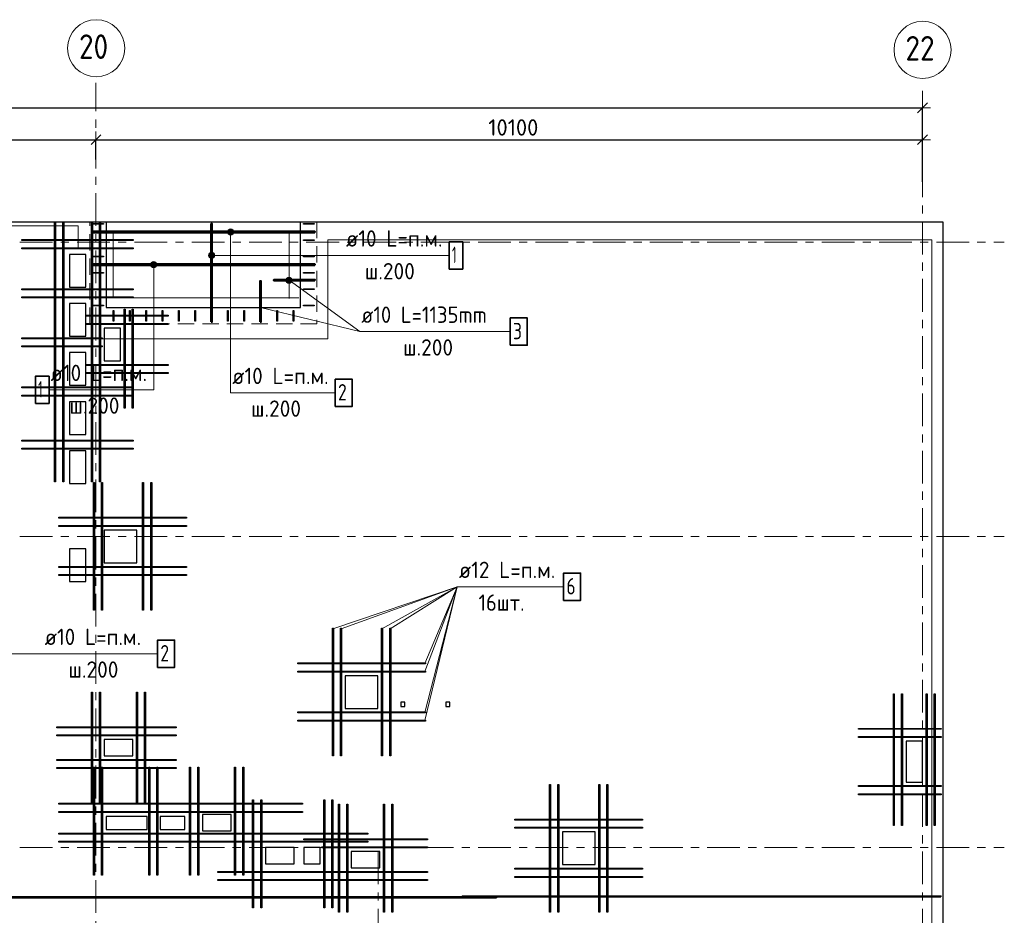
# Model space of a CAD drawing. Header units: metres. Extents: x -38 to 88, y -15 to 19.
# Tile 16 of 41: x 51 to 63, y 8 to 19. Entities that reach past the tile are written whole.
import ezdxf

# ---------------------------------------------------------------- set-up
doc = ezdxf.new("R2010")
doc.units = ezdxf.units.M
doc.header["$PDMODE"] = 65
for name, pattern in [('______11', [0.5, 0.4, -0.05, 0, -0.05]), ('______2', [0.27, 0.2, -0.07]), ('______5', [1.1, 0.8, -0.1, 0.1, -0.1])]:
    doc.linetypes.add(name, pattern=pattern)
for name, color, linetype, lineweight in [('XR$2$Осевая линия (1)', 7, '______5', 13), ('XR$2$Размерная линия (1)', 7, 'Continuous', 13), ('XR$3$Арм. стержнями верхней зоны', 180, 'Continuous', 35), ('XR$3$Арм. стержнями нижней зоны', 180, 'Continuous', 35), ('XR$3$Арм.стержн. Арматура края', 96, 'Continuous', 35), ('XR$3$Арм.стержн. Доп. арматура', 180, 'Continuous', 35), ('XR$3$Арм.стержн. Хомут', 240, 'Continuous', 35), ('XR$3$ВК__отв в полу 1-2 эт', 220, 'Continuous', 25), ('XR$3$Перекрытие (1)', 7, 'Continuous', 35), ('XR$3$Перекрытие (2)', 7, 'Continuous', 35)]:
    doc.layers.add(name, color=color, linetype=linetype, lineweight=lineweight)
doc.styles.add('ISOCPEUR', font='txt')
doc.dimstyles.new('DIMSTYLE_3', dxfattribs={"dimtxt": 0.2, "dimasz": 0.2, "dimexe": 0, "dimexo": 0, "dimgap": 0.1, "dimtad": 2, "dimdec": 0, "dimlfac": 1000, "dimrnd": 5, "dimzin": 12, "dimdsep": 46, "dimtxsty": 'ISOCPEUR', "dimblk1": 'ALL_ML_STRICH', "dimblk2": 'ALL_ML_STRICH', "dimsah": 1, "dimcen": 0, "dimclrd": 7, "dimclre": 256, "dimclrt": 7, "dimadec": 0, "dimazin": 0, "dimtfac": 1, "dimtdec": 0, "dimtix": 1, "dimtmove": 2, "dimatfit": 3, "dimfxl": 0, "dimtzin": 0, "dimlwd": 0, "dimlwe": -3, "dimarcsym": 0})

# ---------------------------------------------------------------- blocks, each defined once
blk = doc.blocks.new('ALL_ML_STRICH')
at = {"color": 0, "linetype": 'ByBlock', "lineweight": -2}
for p, q in [((-1, 0), (0.5, 0)), ((-0.3, -0.3), (0.3, 0.3)), ((0, -0.5), (0, 0.5))]:
    blk.add_line(p, q, dxfattribs=at)
blk = doc.blocks.new('*D19')
at = {"layer": 'DEFPOINTS', "color": 7, "linetype": 'Continuous', "lineweight": 13, "transparency": 33554687}
for p in [(0.5, 18.043), (0.5, 17.947), (61.6, 17.12)]:
    blk.add_point(p, dxfattribs=at)
at = {"layer": 'XR$2$Размерная линия (1)', "color": 9, "linetype": 'Continuous', "lineweight": -2, "true_color": 0xc7c7c7, "transparency": 33554687}
for p, q in [((0.5, 17.967), (0.5, 18.043)), ((61.6, 17.14), (61.6, 18.043))]:
    blk.add_line(p, q, dxfattribs=at)
at = {"layer": 'XR$2$Размерная линия (1)', "color": 7, "linetype": 'Continuous', "lineweight": -2, "transparency": 33554687}
blk.add_line((0.5, 18.043), (61.6, 18.043), dxfattribs=at)
at = {"layer": 'XR$2$Размерная линия (1)', "color": 7, "linetype": 'Continuous', "lineweight": 13, "transparency": 33554687, "xscale": 0.2, "yscale": 0.2, "zscale": 0.2, "rotation": 180}
blk.add_blockref('ALL_ML_STRICH', (0.5, 18.043), dxfattribs=at)
at = {"layer": 'XR$2$Размерная линия (1)', "color": 7, "linetype": 'Continuous', "lineweight": 13, "transparency": 33554687, "xscale": 0.2, "yscale": 0.2, "zscale": 0.2}
blk.add_blockref('ALL_ML_STRICH', (61.6, 18.043), dxfattribs=at)
at = {"layer": 'XR$2$Размерная линия (1)', "color": 7, "linetype": 'Continuous', "lineweight": 13, "transparency": 33554687, "insert": (31.1, 18.193), "char_height": 0.2, "width": 1, "attachment_point": 5, "style": 'ISOCPEUR'}
blk.add_mtext('\\A1;{61100}', dxfattribs=at)
blk = doc.blocks.new('*D31')
at = {"layer": 'DEFPOINTS', "color": 7, "linetype": 'Continuous', "lineweight": 13, "transparency": 33554687}
for p in [(45.65, 17.653), (45.65, 17.62), (51.5, 17.39)]:
    blk.add_point(p, dxfattribs=at)
at = {"layer": 'XR$2$Размерная линия (1)', "color": 9, "linetype": 'Continuous', "lineweight": -2, "true_color": 0xc7c7c7, "transparency": 33554687}
for p, q in [((45.65, 17.64), (45.65, 17.653)), ((51.5, 17.41), (51.5, 17.653))]:
    blk.add_line(p, q, dxfattribs=at)
at = {"layer": 'XR$2$Размерная линия (1)', "color": 7, "linetype": 'Continuous', "lineweight": -2, "transparency": 33554687}
blk.add_line((45.65, 17.653), (51.5, 17.653), dxfattribs=at)
at = {"layer": 'XR$2$Размерная линия (1)', "color": 7, "linetype": 'Continuous', "lineweight": 13, "transparency": 33554687, "xscale": 0.2, "yscale": 0.2, "zscale": 0.2, "rotation": 180}
blk.add_blockref('ALL_ML_STRICH', (45.65, 17.653), dxfattribs=at)
at = {"layer": 'XR$2$Размерная линия (1)', "color": 7, "linetype": 'Continuous', "lineweight": 13, "transparency": 33554687, "xscale": 0.2, "yscale": 0.2, "zscale": 0.2}
blk.add_blockref('ALL_ML_STRICH', (51.5, 17.653), dxfattribs=at)
at = {"layer": 'XR$2$Размерная линия (1)', "color": 7, "linetype": 'Continuous', "lineweight": 13, "transparency": 33554687, "insert": (48.585, 17.803), "char_height": 0.2, "width": 0.8, "attachment_point": 5, "style": 'ISOCPEUR'}
blk.add_mtext('\\A1;{5850}', dxfattribs=at)
blk = doc.blocks.new('*D32')
at = {"layer": 'DEFPOINTS', "color": 7, "linetype": 'Continuous', "lineweight": 13, "transparency": 33554687}
for p in [(51.5, 17.653), (61.6, 17.491), (51.5, 17.39)]:
    blk.add_point(p, dxfattribs=at)
at = {"layer": 'XR$2$Размерная линия (1)', "color": 9, "linetype": 'Continuous', "lineweight": -2, "true_color": 0xc7c7c7, "transparency": 33554687}
for p, q in [((51.5, 17.41), (51.5, 17.653)), ((61.6, 17.511), (61.6, 17.653))]:
    blk.add_line(p, q, dxfattribs=at)
at = {"layer": 'XR$2$Размерная линия (1)', "color": 7, "linetype": 'Continuous', "lineweight": -2, "transparency": 33554687}
blk.add_line((51.5, 17.653), (61.6, 17.653), dxfattribs=at)
at = {"layer": 'XR$2$Размерная линия (1)', "color": 7, "linetype": 'Continuous', "lineweight": 13, "transparency": 33554687, "xscale": 0.2, "yscale": 0.2, "zscale": 0.2, "rotation": 180}
blk.add_blockref('ALL_ML_STRICH', (51.5, 17.653), dxfattribs=at)
at = {"layer": 'XR$2$Размерная линия (1)', "color": 7, "linetype": 'Continuous', "lineweight": 13, "transparency": 33554687, "xscale": 0.2, "yscale": 0.2, "zscale": 0.2}
blk.add_blockref('ALL_ML_STRICH', (61.6, 17.653), dxfattribs=at)
at = {"layer": 'XR$2$Размерная линия (1)', "color": 7, "linetype": 'Continuous', "lineweight": 13, "transparency": 33554687, "insert": (56.6, 17.803), "char_height": 0.2, "width": 1, "attachment_point": 5, "style": 'ISOCPEUR'}
blk.add_mtext('\\A1;{10100}', dxfattribs=at)

msp = doc.modelspace()

# ---------------------------------------------------------------- hatches: boundary and pattern name
at = {"layer": 'XR$3$Арм. стержнями верхней зоны', "linetype": 'Continuous', "lineweight": 13, "transparency": 33554687}
for points in [[(53.1069, 16.525), (53.1819, 16.525), (53.1767, 16.5438)], [(53.1069, 16.525), (53.1767, 16.5438), (53.1122, 16.5438)], [(53.1122, 16.5063), (53.1819, 16.525), (53.1069, 16.525)], [(53.1122, 16.5438), (53.1767, 16.5438), (53.1632, 16.5573)], [(53.1122, 16.5438), (53.1632, 16.5573), (53.1257, 16.5573)], [(53.1122, 16.5063), (53.1767, 16.5063), (53.1819, 16.525)], [(53.1257, 16.4928), (53.1767, 16.5063), (53.1122, 16.5063)], [(53.1257, 16.5573), (53.1632, 16.5573), (53.1444, 16.5625)], [(53.1257, 16.4928), (53.1632, 16.4928), (53.1767, 16.5063)], [(53.1632, 16.4928), (53.1257, 16.4928), (53.1444, 16.4875)]]:
    msp.add_hatch(color=7, dxfattribs=at).paths.add_polyline_path(points)
at = {"layer": 'XR$3$Арм. стержнями нижней зоны', "linetype": 'Continuous', "lineweight": 13, "transparency": 33554687}
for points in [[(52.8802, 16.22), (52.8802, 16.2575), (52.875, 16.2387)], [(52.8937, 16.2065), (52.8937, 16.271), (52.8802, 16.2575)], [(52.8937, 16.2065), (52.8802, 16.2575), (52.8802, 16.22)], [(52.9125, 16.2012), (52.9125, 16.2762), (52.8937, 16.271)], [(52.9125, 16.2012), (52.8937, 16.271), (52.8937, 16.2065)], [(52.9312, 16.2065), (52.9312, 16.271), (52.9125, 16.2762)], [(52.9312, 16.2065), (52.9125, 16.2762), (52.9125, 16.2012)], [(52.9447, 16.22), (52.9447, 16.2575), (52.9312, 16.271)], [(52.9447, 16.22), (52.9312, 16.271), (52.9312, 16.2065)], [(52.9447, 16.2575), (52.9447, 16.22), (52.95, 16.2387)], [(52.1684, 16.125), (52.2434, 16.125), (52.2382, 16.1438)], [(52.1684, 16.125), (52.2382, 16.1438), (52.1737, 16.1438)], [(52.1737, 16.1063), (52.2434, 16.125), (52.1684, 16.125)], [(52.1737, 16.1438), (52.2382, 16.1438), (52.2247, 16.1573)], [(52.1737, 16.1438), (52.2247, 16.1573), (52.1872, 16.1573)], [(52.1737, 16.1063), (52.2382, 16.1063), (52.2434, 16.125)], [(52.1872, 16.1573), (52.2247, 16.1573), (52.2059, 16.1625)], [(52.1872, 16.0928), (52.2382, 16.1063), (52.1737, 16.1063)], [(52.1872, 16.0928), (52.2247, 16.0928), (52.2382, 16.1063)], [(52.2247, 16.0928), (52.1872, 16.0928), (52.2059, 16.0875)]]:
    msp.add_hatch(color=7, dxfattribs=at).paths.add_polyline_path(points)
at = {"layer": 'XR$3$Арм.стержн. Арматура края', "linetype": 'Continuous', "lineweight": 13, "transparency": 33554687}
for points in [[(53.8254, 15.92), (53.8445, 15.9691), (53.8224, 15.9388)], [(53.8224, 15.9388), (53.8445, 15.9691), (53.8292, 15.9571)], [(53.8374, 15.9047), (53.8633, 15.9721), (53.8254, 15.92)], [(53.8254, 15.92), (53.8633, 15.9721), (53.8445, 15.9691)], [(53.8374, 15.9047), (53.8816, 15.9653), (53.8633, 15.9721)], [(53.8557, 15.8979), (53.8816, 15.9653), (53.8374, 15.9047)], [(53.8557, 15.8979), (53.8937, 15.95), (53.8816, 15.9653)], [(53.8746, 15.9009), (53.8937, 15.95), (53.8557, 15.8979)], [(53.8746, 15.9009), (53.8966, 15.9312), (53.8937, 15.95)], [(53.8966, 15.9312), (53.8746, 15.9009), (53.8898, 15.9129)]]:
    msp.add_hatch(color=7, dxfattribs=at).paths.add_polyline_path(points)

# ---------------------------------------------------------------- linework, layer by layer
at = {"layer": 'XR$2$Осевая линия (1)', "color": 253, "linetype": '______11', "lineweight": 13, "true_color": 0xa0a0a0, "transparency": 33554687}
for p, q in [((51.5, 6.8), (51.5, 18.35)), ((61.6, -2.65), (61.6, 18.35)), ((-2.63, 16.4), (62.6, 16.4)), ((-2.63, 12.8), (62.6, 12.8)), ((-2.63, 9), (62.6, 9)), ((54.95, -2.65), (54.95, 8.98))]:
    msp.add_line(p, q, dxfattribs=at)
at = {"layer": 'XR$2$Осевая линия (1)', "color": 7, "linetype": 'Continuous', "lineweight": 13, "transparency": 33554687}
for centre in [(51.5018, 18.7712), (61.6018, 18.7512)]:
    msp.add_circle(centre, 0.3493, dxfattribs=at)
at = {"layer": 'XR$3$Арм. стержнями верхней зоны', "color": 7, "linetype": 'Continuous', "lineweight": 13, "transparency": 33554687}
for p, q in [((53.1069, 16.525), (53.1069, 16.525)), ((53.1444, 16.5625), (53.1444, 16.5625)), ((53.1444, 14.5584), (53.1444, 16.525)), ((53.1444, 16.4875), (53.1444, 16.4875)), ((53.1819, 16.525), (53.1819, 16.525)), ((53.1444, 14.5584), (54.4244, 14.5584)), ((50.8533, 11.368), (50.3875, 11.368)), ((50.8533, 11.368), (52.2533, 11.368))]:
    msp.add_line(p, q, dxfattribs=at)
at = {"layer": 'XR$3$Арм. стержнями верхней зоны', "color": 4, "linetype": 'Continuous', "lineweight": 50, "transparency": 33554687}
msp.add_lwpolyline([(54.175, 16.52), (51.45, 16.52), (51.45, 16.53), (54.175, 16.53), (54.175, 16.52)], dxfattribs=at)
at = {"layer": 'XR$3$Арм. стержнями верхней зоны', "color": 7, "linetype": 'Continuous', "lineweight": 35, "transparency": 33554687}
for points in [[(54.4244, 14.3917), (54.6311, 14.3917), (54.6311, 14.7251), (54.4244, 14.7251), (54.4244, 14.3917)], [(52.2533, 11.2013), (52.46, 11.2013), (52.46, 11.5347), (52.2533, 11.5347), (52.2533, 11.2013)]]:
    msp.add_lwpolyline(points, dxfattribs=at)
at = {"layer": 'XR$3$Арм. стержнями верхней зоны', "color": 7, "linetype": 'Continuous', "lineweight": 13, "transparency": 33554687}
msp.add_circle((53.1444, 16.525), 0.0375, dxfattribs=at)
at = {"layer": 'XR$3$Арм. стержнями нижней зоны', "color": 7, "linetype": 'Continuous', "lineweight": 13, "transparency": 33554687}
for p, q in [((52.9125, 16.2762), (52.9125, 16.2762)), ((52.1684, 16.125), (52.1684, 16.125)), ((52.2059, 16.1625), (52.2059, 16.1625)), ((52.2059, 14.5953), (52.2059, 16.125)), ((52.2434, 16.125), (52.2434, 16.125)), ((52.875, 16.2387), (52.875, 16.2387)), ((54.5359, 16.2387), (52.9125, 16.2387)), ((52.9125, 16.2012), (52.9125, 16.2012)), ((52.95, 16.2387), (52.95, 16.2387)), ((54.5359, 16.2387), (55.8159, 16.2387)), ((52.2059, 16.0875), (52.2059, 16.0875)), ((50.9259, 14.5953), (52.2059, 14.5953))]:
    msp.add_line(p, q, dxfattribs=at)
at = {"layer": 'XR$3$Арм. стержнями нижней зоны', "color": 4, "linetype": 'Continuous', "lineweight": 50, "transparency": 33554687}
for points in [[(52.9075, 15.425), (52.9075, 16.625), (52.9175, 16.625), (52.9175, 15.425), (52.9075, 15.425)], [(54.175, 16.12), (51.45, 16.12), (51.45, 16.13), (54.175, 16.13), (54.175, 16.12)]]:
    msp.add_lwpolyline(points, dxfattribs=at)
at = {"layer": 'XR$3$Арм. стержнями нижней зоны', "color": 7, "linetype": 'Continuous', "lineweight": 35, "transparency": 33554687}
for points in [[(55.8159, 16.0721), (55.9826, 16.0721), (55.9826, 16.4054), (55.8159, 16.4054), (55.8159, 16.0721)], [(50.7593, 14.4286), (50.9259, 14.4286), (50.9259, 14.7619), (50.7593, 14.7619), (50.7593, 14.4286)]]:
    msp.add_lwpolyline(points, dxfattribs=at)
at = {"layer": 'XR$3$Арм. стержнями нижней зоны', "color": 4, "linetype": 'Continuous', "lineweight": 35, "transparency": 33554687}
for points in [[(56.395, 8.385), (44.695, 8.385), (44.695, 8.395), (56.395, 8.395), (56.395, 8.385)], [(61.825, 8.395), (55.975, 8.395), (55.975, 8.405), (61.825, 8.405), (61.825, 8.395)]]:
    msp.add_lwpolyline(points, dxfattribs=at)
at = {"layer": 'XR$3$Арм. стержнями нижней зоны', "color": 7, "linetype": 'Continuous', "lineweight": 13, "transparency": 33554687}
for centre in [(52.9125, 16.2387), (52.2059, 16.125)]:
    msp.add_circle(centre, 0.0375, dxfattribs=at)
at = {"layer": 'XR$3$Арм.стержн. Арматура края', "color": 7, "linetype": 'Continuous', "lineweight": 13, "transparency": 33554687}
for p, q in [((53.8292, 15.9571), (53.8292, 15.9571)), ((53.8374, 15.9047), (53.8374, 15.9047)), ((54.7228, 15.3066), (53.8595, 15.935)), ((53.8816, 15.9653), (53.8816, 15.9653)), ((53.8898, 15.9129), (53.8898, 15.9129)), ((54.7228, 15.3066), (56.5628, 15.3066))]:
    msp.add_line(p, q, dxfattribs=at)
at = {"layer": 'XR$3$Арм.стержн. Арматура края', "color": 4, "linetype": 'Continuous', "lineweight": 50, "transparency": 33554687}
for points in [[(53.505, 15.425), (53.505, 15.925), (53.515, 15.925), (53.515, 15.425), (53.505, 15.425)], [(54.175, 15.93), (53.675, 15.93), (53.675, 15.94), (54.175, 15.94), (54.175, 15.93)]]:
    msp.add_lwpolyline(points, dxfattribs=at)
at = {"layer": 'XR$3$Арм.стержн. Арматура края', "color": 7, "linetype": 'Continuous', "lineweight": 35, "transparency": 33554687}
msp.add_lwpolyline([(56.5628, 15.1399), (56.7695, 15.1399), (56.7695, 15.4733), (56.5628, 15.4733), (56.5628, 15.1399)], dxfattribs=at)
at = {"layer": 'XR$3$Арм.стержн. Арматура края', "color": 7, "linetype": 'Continuous', "lineweight": 13, "transparency": 33554687}
msp.add_circle((53.8595, 15.935), 0.0375, dxfattribs=at)
at = {"layer": 'XR$3$Арм.стержн. Доп. арматура', "color": 7, "linetype": 'Continuous', "lineweight": 13, "transparency": 33554687}
for q in [(54.395, 11.674), (54.395, 11.674), (54.495, 11.674), (54.495, 11.674), (54.995, 11.674), (54.995, 11.674), (55.095, 11.674), (55.095, 11.674), (55.519, 10.65), (55.519, 10.55), (55.519, 10.65), (55.519, 10.55), (55.519, 11.15), (55.519, 11.25), (55.519, 11.15), (55.519, 11.25), (57.2149, 12.1869)]:
    msp.add_line((55.9149, 12.1869), q, dxfattribs=at)
at = {"layer": 'XR$3$Арм.стержн. Доп. арматура', "color": 34, "linetype": 'Continuous', "lineweight": 25, "transparency": 33554687}
for points in [[(51.006, 16.64), (51.006, 13.47), (50.994, 13.47), (50.994, 16.64), (51.006, 16.64)], [(51.006, 16.64), (51.006, 13.47), (50.994, 13.47), (50.994, 16.64), (51.006, 16.64)], [(51.106, 16.64), (51.106, 13.47), (51.094, 13.47), (51.094, 16.64), (51.106, 16.64)], [(51.106, 16.64), (51.106, 13.47), (51.094, 13.47), (51.094, 16.64), (51.106, 16.64)], [(51.456, 16.64), (51.456, 13.47), (51.444, 13.47), (51.444, 16.64), (51.456, 16.64)], [(51.456, 16.64), (51.456, 13.47), (51.444, 13.47), (51.444, 16.64), (51.456, 16.64)], [(51.556, 16.64), (51.556, 13.47), (51.544, 13.47), (51.544, 16.64), (51.556, 16.64)], [(51.556, 16.64), (51.556, 13.47), (51.544, 13.47), (51.544, 16.64), (51.556, 16.64)], [(50.595, 16.431), (51.955, 16.431), (51.955, 16.419), (50.595, 16.419), (50.595, 16.431)], [(50.595, 16.431), (51.955, 16.431), (51.955, 16.419), (50.595, 16.419), (50.595, 16.431)], [(50.595, 16.331), (51.955, 16.331), (51.955, 16.319), (50.595, 16.319), (50.595, 16.331)], [(50.595, 16.331), (51.955, 16.331), (51.955, 16.319), (50.595, 16.319), (50.595, 16.331)], [(50.595, 15.831), (51.955, 15.831), (51.955, 15.819), (50.595, 15.819), (50.595, 15.831)], [(50.595, 15.831), (51.955, 15.831), (51.955, 15.819), (50.595, 15.819), (50.595, 15.831)], [(50.595, 15.731), (51.955, 15.731), (51.955, 15.719), (50.595, 15.719), (50.595, 15.731)], [(50.595, 15.731), (51.955, 15.731), (51.955, 15.719), (50.595, 15.719), (50.595, 15.731)], [(51.856, 15.58), (51.856, 14.37), (51.844, 14.37), (51.844, 15.58), (51.856, 15.58)], [(51.856, 15.58), (51.856, 14.37), (51.844, 14.37), (51.844, 15.58), (51.856, 15.58)], [(51.956, 15.58), (51.956, 14.37), (51.944, 14.37), (51.944, 15.58), (51.956, 15.58)], [(51.956, 15.58), (51.956, 14.37), (51.944, 14.37), (51.944, 15.58), (51.956, 15.58)], [(52.38, 15.494), (51.3788, 15.494), (51.3788, 15.506), (52.38, 15.506), (52.38, 15.494)], [(52.38, 15.494), (51.3788, 15.494), (51.3788, 15.506), (52.38, 15.506), (52.38, 15.494)], [(52.38, 15.394), (51.3788, 15.394), (51.3788, 15.406), (52.38, 15.406), (52.38, 15.394)], [(52.38, 15.394), (51.3788, 15.394), (51.3788, 15.406), (52.38, 15.406), (52.38, 15.394)], [(50.595, 15.231), (51.575, 15.231), (51.575, 15.219), (50.595, 15.219), (50.595, 15.231)], [(50.595, 15.231), (51.575, 15.231), (51.575, 15.219), (50.595, 15.219), (50.595, 15.231)], [(50.595, 15.131), (51.575, 15.131), (51.575, 15.119), (50.595, 15.119), (50.595, 15.131)], [(50.595, 15.131), (51.575, 15.131), (51.575, 15.119), (50.595, 15.119), (50.595, 15.131)], [(52.38, 14.894), (51.3788, 14.894), (51.3788, 14.906), (52.38, 14.906), (52.38, 14.894)], [(52.38, 14.894), (51.3788, 14.894), (51.3788, 14.906), (52.38, 14.906), (52.38, 14.894)], [(52.38, 14.794), (51.3788, 14.794), (51.3788, 14.806), (52.38, 14.806), (52.38, 14.794)], [(52.38, 14.794), (51.3788, 14.794), (51.3788, 14.806), (52.38, 14.806), (52.38, 14.794)], [(50.595, 14.631), (51.955, 14.631), (51.955, 14.619), (50.595, 14.619), (50.595, 14.631)], [(50.595, 14.631), (51.955, 14.631), (51.955, 14.619), (50.595, 14.619), (50.595, 14.631)], [(50.595, 14.531), (51.955, 14.531), (51.955, 14.519), (50.595, 14.519), (50.595, 14.531)], [(50.595, 14.531), (51.955, 14.531), (51.955, 14.519), (50.595, 14.519), (50.595, 14.531)], [(50.595, 13.981), (51.955, 13.981), (51.955, 13.969), (50.595, 13.969), (50.595, 13.981)], [(50.595, 13.981), (51.955, 13.981), (51.955, 13.969), (50.595, 13.969), (50.595, 13.981)], [(50.595, 13.881), (51.955, 13.881), (51.955, 13.869), (50.595, 13.869), (50.595, 13.881)], [(50.595, 13.881), (51.955, 13.881), (51.955, 13.869), (50.595, 13.869), (50.595, 13.881)], [(51.469, 11.9), (51.469, 13.46), (51.481, 13.46), (51.481, 11.9), (51.469, 11.9)], [(51.469, 11.9), (51.469, 13.46), (51.481, 13.46), (51.481, 11.9), (51.469, 11.9)], [(51.569, 11.9), (51.569, 13.46), (51.581, 13.46), (51.581, 11.9), (51.569, 11.9)], [(51.569, 11.9), (51.569, 13.46), (51.581, 13.46), (51.581, 11.9), (51.569, 11.9)], [(52.069, 11.9), (52.069, 13.46), (52.081, 13.46), (52.081, 11.9), (52.069, 11.9)], [(52.069, 11.9), (52.069, 13.46), (52.081, 13.46), (52.081, 11.9), (52.069, 11.9)], [(52.169, 11.9), (52.169, 13.46), (52.181, 13.46), (52.181, 11.9), (52.169, 11.9)], [(52.169, 11.9), (52.169, 13.46), (52.181, 13.46), (52.181, 11.9), (52.169, 11.9)], [(52.605, 13.024), (51.045, 13.024), (51.045, 13.036), (52.605, 13.036), (52.605, 13.024)], [(52.605, 13.024), (51.045, 13.024), (51.045, 13.036), (52.605, 13.036), (52.605, 13.024)], [(52.605, 12.924), (51.045, 12.924), (51.045, 12.936), (52.605, 12.936), (52.605, 12.924)], [(52.605, 12.924), (51.045, 12.924), (51.045, 12.936), (52.605, 12.936), (52.605, 12.924)], [(52.605, 12.424), (51.045, 12.424), (51.045, 12.436), (52.605, 12.436), (52.605, 12.424)], [(52.605, 12.424), (51.045, 12.424), (51.045, 12.436), (52.605, 12.436), (52.605, 12.424)], [(52.605, 12.324), (51.045, 12.324), (51.045, 12.336), (52.605, 12.336), (52.605, 12.324)], [(52.605, 12.324), (51.045, 12.324), (51.045, 12.336), (52.605, 12.336), (52.605, 12.324)], [(54.389, 10.12), (54.389, 11.68), (54.401, 11.68), (54.401, 10.12), (54.389, 10.12)], [(54.389, 10.12), (54.389, 11.68), (54.401, 11.68), (54.401, 10.12), (54.389, 10.12)], [(54.489, 10.12), (54.489, 11.68), (54.501, 11.68), (54.501, 10.12), (54.489, 10.12)], [(54.489, 10.12), (54.489, 11.68), (54.501, 11.68), (54.501, 10.12), (54.489, 10.12)], [(54.989, 10.12), (54.989, 11.68), (55.001, 11.68), (55.001, 10.12), (54.989, 10.12)], [(54.989, 10.12), (54.989, 11.68), (55.001, 11.68), (55.001, 10.12), (54.989, 10.12)], [(55.089, 10.12), (55.089, 11.68), (55.101, 11.68), (55.101, 10.12), (55.089, 10.12)], [(55.089, 10.12), (55.089, 11.68), (55.101, 11.68), (55.101, 10.12), (55.089, 10.12)], [(55.525, 11.244), (53.965, 11.244), (53.965, 11.256), (55.525, 11.256), (55.525, 11.244)], [(55.525, 11.244), (53.965, 11.244), (53.965, 11.256), (55.525, 11.256), (55.525, 11.244)], [(55.525, 11.144), (53.965, 11.144), (53.965, 11.156), (55.525, 11.156), (55.525, 11.144)], [(55.525, 11.144), (53.965, 11.144), (53.965, 11.156), (55.525, 11.156), (55.525, 11.144)], [(51.444, 9.54), (51.444, 10.9), (51.456, 10.9), (51.456, 9.54), (51.444, 9.54)], [(51.444, 9.54), (51.444, 10.9), (51.456, 10.9), (51.456, 9.54), (51.444, 9.54)], [(51.544, 9.54), (51.544, 10.9), (51.556, 10.9), (51.556, 9.54), (51.544, 9.54)], [(51.544, 9.54), (51.544, 10.9), (51.556, 10.9), (51.556, 9.54), (51.544, 9.54)], [(51.994, 9.54), (51.994, 10.9), (52.006, 10.9), (52.006, 9.54), (51.994, 9.54)], [(51.994, 9.54), (51.994, 10.9), (52.006, 10.9), (52.006, 9.54), (51.994, 9.54)], [(52.094, 9.54), (52.094, 10.9), (52.106, 10.9), (52.106, 9.54), (52.094, 9.54)], [(52.094, 9.54), (52.094, 10.9), (52.106, 10.9), (52.106, 9.54), (52.094, 9.54)], [(61.244, 9.27), (61.244, 10.88), (61.256, 10.88), (61.256, 9.27), (61.244, 9.27)], [(61.244, 9.27), (61.244, 10.88), (61.256, 10.88), (61.256, 9.27), (61.244, 9.27)], [(61.344, 9.27), (61.344, 10.88), (61.356, 10.88), (61.356, 9.27), (61.344, 9.27)], [(61.344, 9.27), (61.344, 10.88), (61.356, 10.88), (61.356, 9.27), (61.344, 9.27)], [(61.644, 9.27), (61.644, 10.88), (61.656, 10.88), (61.656, 9.27), (61.644, 9.27)], [(61.644, 9.27), (61.644, 10.88), (61.656, 10.88), (61.656, 9.27), (61.644, 9.27)], [(61.744, 9.27), (61.744, 10.88), (61.756, 10.88), (61.756, 9.27), (61.744, 9.27)], [(61.744, 9.27), (61.744, 10.88), (61.756, 10.88), (61.756, 9.27), (61.744, 9.27)], [(55.525, 10.644), (53.965, 10.644), (53.965, 10.656), (55.525, 10.656), (55.525, 10.644)], [(55.525, 10.644), (53.965, 10.644), (53.965, 10.656), (55.525, 10.656), (55.525, 10.644)], [(52.48, 10.464), (51.02, 10.464), (51.02, 10.476), (52.48, 10.476), (52.48, 10.464)], [(52.48, 10.464), (51.02, 10.464), (51.02, 10.476), (52.48, 10.476), (52.48, 10.464)], [(55.525, 10.544), (53.965, 10.544), (53.965, 10.556), (55.525, 10.556), (55.525, 10.544)], [(55.525, 10.544), (53.965, 10.544), (53.965, 10.556), (55.525, 10.556), (55.525, 10.544)], [(52.48, 10.364), (51.02, 10.364), (51.02, 10.376), (52.48, 10.376), (52.48, 10.364)], [(52.48, 10.364), (51.02, 10.364), (51.02, 10.376), (52.48, 10.376), (52.48, 10.364)], [(61.83, 10.444), (60.82, 10.444), (60.82, 10.456), (61.83, 10.456), (61.83, 10.444)], [(61.83, 10.444), (60.82, 10.444), (60.82, 10.456), (61.83, 10.456), (61.83, 10.444)], [(61.83, 10.344), (60.82, 10.344), (60.82, 10.356), (61.83, 10.356), (61.83, 10.344)], [(61.83, 10.344), (60.82, 10.344), (60.82, 10.356), (61.83, 10.356), (61.83, 10.344)], [(52.48, 10.064), (51.02, 10.064), (51.02, 10.076), (52.48, 10.076), (52.48, 10.064)], [(52.48, 10.064), (51.02, 10.064), (51.02, 10.076), (52.48, 10.076), (52.48, 10.064)], [(52.48, 9.964), (51.02, 9.964), (51.02, 9.976), (52.48, 9.976), (52.48, 9.964)], [(52.48, 9.964), (51.02, 9.964), (51.02, 9.976), (52.48, 9.976), (52.48, 9.964)], [(51.469, 8.66), (51.469, 9.98), (51.481, 9.98), (51.481, 8.66), (51.469, 8.66)], [(51.469, 8.66), (51.469, 9.98), (51.481, 9.98), (51.481, 8.66), (51.469, 8.66)], [(51.569, 8.66), (51.569, 9.98), (51.581, 9.98), (51.581, 8.66), (51.569, 8.66)], [(51.569, 8.66), (51.569, 9.98), (51.581, 9.98), (51.581, 8.66), (51.569, 8.66)], [(52.144, 8.6619), (52.144, 9.9819), (52.156, 9.9819), (52.156, 8.6619), (52.144, 8.6619)], [(52.144, 8.6619), (52.144, 9.9819), (52.156, 9.9819), (52.156, 8.6619), (52.144, 8.6619)], [(52.244, 8.6619), (52.244, 9.9819), (52.256, 9.9819), (52.256, 8.6619), (52.244, 8.6619)], [(52.244, 8.6619), (52.244, 9.9819), (52.256, 9.9819), (52.256, 8.6619), (52.244, 8.6619)], [(52.644, 8.6619), (52.644, 9.9819), (52.656, 9.9819), (52.656, 8.6619), (52.644, 8.6619)], [(52.644, 8.6619), (52.644, 9.9819), (52.656, 9.9819), (52.656, 8.6619), (52.644, 8.6619)], [(52.744, 8.6619), (52.744, 9.9819), (52.756, 9.9819), (52.756, 8.6619), (52.744, 8.6619)], [(52.744, 8.6619), (52.744, 9.9819), (52.756, 9.9819), (52.756, 8.6619), (52.744, 8.6619)], [(53.194, 8.6619), (53.194, 9.9819), (53.206, 9.9819), (53.206, 8.6619), (53.194, 8.6619)], [(53.194, 8.6619), (53.194, 9.9819), (53.206, 9.9819), (53.206, 8.6619), (53.194, 8.6619)], [(53.294, 8.6619), (53.294, 9.9819), (53.306, 9.9819), (53.306, 8.6619), (53.294, 8.6619)], [(53.294, 8.6619), (53.294, 9.9819), (53.306, 9.9819), (53.306, 8.6619), (53.294, 8.6619)], [(57.044, 8.21), (57.044, 9.77), (57.056, 9.77), (57.056, 8.21), (57.044, 8.21)], [(57.044, 8.21), (57.044, 9.77), (57.056, 9.77), (57.056, 8.21), (57.044, 8.21)], [(57.144, 8.21), (57.144, 9.77), (57.156, 9.77), (57.156, 8.21), (57.144, 8.21)], [(57.144, 8.21), (57.144, 9.77), (57.156, 9.77), (57.156, 8.21), (57.144, 8.21)], [(57.644, 8.21), (57.644, 9.77), (57.656, 9.77), (57.656, 8.21), (57.644, 8.21)], [(57.644, 8.21), (57.644, 9.77), (57.656, 9.77), (57.656, 8.21), (57.644, 8.21)], [(57.744, 8.21), (57.744, 9.77), (57.756, 9.77), (57.756, 8.21), (57.744, 8.21)], [(57.744, 8.21), (57.744, 9.77), (57.756, 9.77), (57.756, 8.21), (57.744, 8.21)], [(61.83, 9.744), (60.82, 9.744), (60.82, 9.756), (61.83, 9.756), (61.83, 9.744)], [(61.83, 9.744), (60.82, 9.744), (60.82, 9.756), (61.83, 9.756), (61.83, 9.744)], [(61.83, 9.644), (60.82, 9.644), (60.82, 9.656), (61.83, 9.656), (61.83, 9.644)], [(61.83, 9.644), (60.82, 9.644), (60.82, 9.656), (61.83, 9.656), (61.83, 9.644)], [(51.045, 9.541), (54.025, 9.541), (54.025, 9.529), (51.045, 9.529), (51.045, 9.541)], [(51.045, 9.541), (54.025, 9.541), (54.025, 9.529), (51.045, 9.529), (51.045, 9.541)], [(53.414, 8.26), (53.414, 9.58), (53.426, 9.58), (53.426, 8.26), (53.414, 8.26)], [(53.414, 8.26), (53.414, 9.58), (53.426, 9.58), (53.426, 8.26), (53.414, 8.26)], [(53.514, 8.26), (53.514, 9.58), (53.526, 9.58), (53.526, 8.26), (53.514, 8.26)], [(53.514, 8.26), (53.514, 9.58), (53.526, 9.58), (53.526, 8.26), (53.514, 8.26)], [(54.284, 8.26), (54.284, 9.58), (54.296, 9.58), (54.296, 8.26), (54.284, 8.26)], [(54.284, 8.26), (54.284, 9.58), (54.296, 9.58), (54.296, 8.26), (54.284, 8.26)], [(54.384, 8.26), (54.384, 9.58), (54.396, 9.58), (54.396, 8.26), (54.384, 8.26)], [(54.384, 8.26), (54.384, 9.58), (54.396, 9.58), (54.396, 8.26), (54.384, 8.26)], [(54.464, 8.21), (54.464, 9.53), (54.476, 9.53), (54.476, 8.21), (54.464, 8.21)], [(54.464, 8.21), (54.464, 9.53), (54.476, 9.53), (54.476, 8.21), (54.464, 8.21)], [(54.564, 8.21), (54.564, 9.53), (54.576, 9.53), (54.576, 8.21), (54.564, 8.21)], [(54.564, 8.21), (54.564, 9.53), (54.576, 9.53), (54.576, 8.21), (54.564, 8.21)], [(55.014, 8.21), (55.014, 9.53), (55.026, 9.53), (55.026, 8.21), (55.014, 8.21)], [(55.014, 8.21), (55.014, 9.53), (55.026, 9.53), (55.026, 8.21), (55.014, 8.21)], [(55.114, 8.21), (55.114, 9.53), (55.126, 9.53), (55.126, 8.21), (55.114, 8.21)], [(55.114, 8.21), (55.114, 9.53), (55.126, 9.53), (55.126, 8.21), (55.114, 8.21)], [(51.045, 9.441), (54.025, 9.441), (54.025, 9.429), (51.045, 9.429), (51.045, 9.441)], [(51.045, 9.441), (54.025, 9.441), (54.025, 9.429), (51.045, 9.429), (51.045, 9.441)], [(58.18, 9.334), (56.62, 9.334), (56.62, 9.346), (58.18, 9.346), (58.18, 9.334)], [(58.18, 9.334), (56.62, 9.334), (56.62, 9.346), (58.18, 9.346), (58.18, 9.334)], [(51.045, 9.1749), (54.82, 9.1749), (54.82, 9.1629), (51.045, 9.1629), (51.045, 9.1749)], [(51.045, 9.1749), (54.82, 9.1749), (54.82, 9.1629), (51.045, 9.1629), (51.045, 9.1749)], [(58.18, 9.234), (56.62, 9.234), (56.62, 9.246), (58.18, 9.246), (58.18, 9.234)], [(58.18, 9.234), (56.62, 9.234), (56.62, 9.246), (58.18, 9.246), (58.18, 9.234)], [(51.045, 9.0749), (54.82, 9.0749), (54.82, 9.0629), (51.045, 9.0629), (51.045, 9.0749)], [(51.045, 9.0749), (54.82, 9.0749), (54.82, 9.0629), (51.045, 9.0629), (51.045, 9.0749)], [(55.55, 9.094), (54.04, 9.094), (54.04, 9.106), (55.55, 9.106), (55.55, 9.094)], [(55.55, 9.094), (54.04, 9.094), (54.04, 9.106), (55.55, 9.106), (55.55, 9.094)], [(55.55, 8.994), (54.26, 8.994), (54.26, 9.006), (55.55, 9.006), (55.55, 8.994)], [(55.55, 8.994), (54.26, 8.994), (54.26, 9.006), (55.55, 9.006), (55.55, 8.994)], [(55.55, 8.694), (52.99, 8.694), (52.99, 8.706), (55.55, 8.706), (55.55, 8.694)], [(55.55, 8.694), (52.99, 8.694), (52.99, 8.706), (55.55, 8.706), (55.55, 8.694)], [(58.18, 8.734), (56.62, 8.734), (56.62, 8.746), (58.18, 8.746), (58.18, 8.734)], [(58.18, 8.734), (56.62, 8.734), (56.62, 8.746), (58.18, 8.746), (58.18, 8.734)], [(55.55, 8.594), (52.99, 8.594), (52.99, 8.606), (55.55, 8.606), (55.55, 8.594)], [(55.55, 8.594), (52.99, 8.594), (52.99, 8.606), (55.55, 8.606), (55.55, 8.594)], [(58.18, 8.634), (56.62, 8.634), (56.62, 8.646), (58.18, 8.646), (58.18, 8.634)], [(58.18, 8.634), (56.62, 8.634), (56.62, 8.646), (58.18, 8.646), (58.18, 8.634)]]:
    msp.add_lwpolyline(points, dxfattribs=at)
at = {"layer": 'XR$3$Арм.стержн. Доп. арматура', "color": 7, "linetype": 'Continuous', "lineweight": 35, "transparency": 33554687}
msp.add_lwpolyline([(57.2149, 12.0203), (57.4216, 12.0203), (57.4216, 12.3536), (57.2149, 12.3536), (57.2149, 12.0203)], dxfattribs=at)
at = {"layer": 'XR$3$Арм.стержн. Хомут', "color": 40, "linetype": 'Continuous', "lineweight": 25, "transparency": 33554687}
for points in [[(51.459, 16.629), (51.591, 16.629), (51.591, 16.621), (51.459, 16.621), (51.459, 16.629)], [(54.166, 16.621), (54.034, 16.621), (54.034, 16.629), (54.166, 16.629), (54.166, 16.621)], [(51.459, 16.429), (51.591, 16.429), (51.591, 16.421), (51.459, 16.421), (51.459, 16.429)], [(54.166, 16.421), (54.034, 16.421), (54.034, 16.429), (54.166, 16.429), (54.166, 16.421)], [(51.459, 16.229), (51.591, 16.229), (51.591, 16.221), (51.459, 16.221), (51.459, 16.229)], [(54.166, 16.221), (54.034, 16.221), (54.034, 16.229), (54.166, 16.229), (54.166, 16.221)], [(51.459, 16.029), (51.591, 16.029), (51.591, 16.021), (51.459, 16.021), (51.459, 16.029)], [(54.166, 16.021), (54.034, 16.021), (54.034, 16.029), (54.166, 16.029), (54.166, 16.021)], [(51.459, 15.829), (51.591, 15.829), (51.591, 15.821), (51.459, 15.821), (51.459, 15.829)], [(54.166, 15.821), (54.034, 15.821), (54.034, 15.829), (54.166, 15.829), (54.166, 15.821)], [(51.459, 15.629), (51.591, 15.629), (51.591, 15.621), (51.459, 15.621), (51.459, 15.629)], [(51.7085, 15.4336), (51.7085, 15.5656), (51.7165, 15.5656), (51.7165, 15.4336), (51.7085, 15.4336)], [(51.9085, 15.4336), (51.9085, 15.5656), (51.9165, 15.5656), (51.9165, 15.4336), (51.9085, 15.4336)], [(52.1085, 15.4336), (52.1085, 15.5656), (52.1165, 15.5656), (52.1165, 15.4336), (52.1085, 15.4336)], [(52.3085, 15.4336), (52.3085, 15.5656), (52.3165, 15.5656), (52.3165, 15.4336), (52.3085, 15.4336)], [(52.5085, 15.4336), (52.5085, 15.5656), (52.5165, 15.5656), (52.5165, 15.4336), (52.5085, 15.4336)], [(52.7085, 15.4336), (52.7085, 15.5656), (52.7165, 15.5656), (52.7165, 15.4336), (52.7085, 15.4336)], [(52.9085, 15.4336), (52.9085, 15.5656), (52.9165, 15.5656), (52.9165, 15.4336), (52.9085, 15.4336)], [(53.1085, 15.4336), (53.1085, 15.5656), (53.1165, 15.5656), (53.1165, 15.4336), (53.1085, 15.4336)], [(53.3085, 15.4336), (53.3085, 15.5656), (53.3165, 15.5656), (53.3165, 15.4336), (53.3085, 15.4336)], [(53.5085, 15.4336), (53.5085, 15.5656), (53.5165, 15.5656), (53.5165, 15.4336), (53.5085, 15.4336)], [(53.7085, 15.4336), (53.7085, 15.5656), (53.7165, 15.5656), (53.7165, 15.4336), (53.7085, 15.4336)], [(53.9085, 15.4336), (53.9085, 15.5656), (53.9165, 15.5656), (53.9165, 15.4336), (53.9085, 15.4336)], [(54.166, 15.621), (54.034, 15.621), (54.034, 15.629), (54.166, 15.629), (54.166, 15.621)]]:
    msp.add_lwpolyline(points, dxfattribs=at)
at = {"layer": 'XR$3$ВК__отв в полу 1-2 эт', "color": 7, "linetype": 'Continuous', "lineweight": 13, "transparency": 33554687}
msp.add_line((53.51, 15.6), (54.7228, 15.3066), dxfattribs=at)
for points in [[(43.0035, 16.569), (45.7735, 16.569), (45.7735, 14.449), (48.7735, 14.449), (48.7735, 16.599), (51.2835, 16.599), (51.2835, 16.329)], [(53.8595, 15.7104), (53.8595, 16.5304), (51.7095, 16.5304), (51.7095, 15.7204), (53.9795, 15.7204)], [(61.7135, -0.221), (61.7135, 16.429), (54.3335, 16.429), (54.3335, 15.219), (51.2835, 15.219)]]:
    msp.add_lwpolyline(points, dxfattribs=at)
at = {"layer": 'XR$3$Перекрытие (1)', "color": 7, "linetype": 'Continuous', "lineweight": 25, "transparency": 33554687}
for p, q in [((48.5105, 16.65), (51.625, 16.65)), ((51.625, 16.65), (51.625, 15.6)), ((54, 15.6), (54, 16.65)), ((54, 16.65), (61.85, 16.65)), ((61.85, 16.65), (61.85, -0.25)), ((51.175, 16.25), (51.175, 15.85)), ((51.375, 16.25), (51.175, 16.25)), ((51.375, 15.85), (51.375, 16.25)), ((51.175, 15.85), (51.375, 15.85)), ((51.175, 15.65), (51.175, 15.25)), ((51.375, 15.65), (51.175, 15.65)), ((51.375, 15.25), (51.375, 15.65)), ((51.625, 15.6), (54, 15.6)), ((51.6, 15.35), (51.6, 14.95)), ((51.8, 15.35), (51.6, 15.35)), ((51.8, 14.95), (51.8, 15.35)), ((51.175, 15.25), (51.375, 15.25)), ((51.175, 15.05), (51.175, 14.65)), ((51.375, 15.05), (51.175, 15.05)), ((51.375, 14.65), (51.375, 15.05)), ((51.6, 14.95), (51.8, 14.95)), ((51.175, 14.65), (51.375, 14.65)), ((51.175, 14.45), (51.175, 14.05)), ((51.375, 14.45), (51.175, 14.45)), ((51.375, 14.05), (51.375, 14.45)), ((51.175, 14.05), (51.375, 14.05)), ((51.175, 13.85), (51.175, 13.45)), ((51.375, 13.85), (51.175, 13.85)), ((51.375, 13.45), (51.375, 13.85)), ((51.175, 13.45), (51.375, 13.45)), ((51.6, 12.88), (51.6, 12.48)), ((52, 12.88), (51.6, 12.88)), ((52, 12.48), (52, 12.88)), ((51.175, 12.65), (51.175, 12.25)), ((51.375, 12.65), (51.175, 12.65)), ((51.375, 12.25), (51.375, 12.65)), ((51.6, 12.48), (52, 12.48)), ((51.175, 12.25), (51.375, 12.25)), ((54.545, 11.1), (54.545, 10.7)), ((54.945, 11.1), (54.545, 11.1)), ((54.945, 10.7), (54.945, 11.1)), ((55.225, 10.775), (55.225, 10.725)), ((55.275, 10.775), (55.225, 10.775)), ((55.225, 10.725), (55.275, 10.725)), ((55.275, 10.725), (55.275, 10.775)), ((55.775, 10.775), (55.775, 10.725)), ((55.825, 10.775), (55.775, 10.775)), ((55.775, 10.725), (55.825, 10.725)), ((55.825, 10.725), (55.825, 10.775)), ((54.545, 10.7), (54.945, 10.7)), ((51.6, 10.32), (51.6, 10.12)), ((51.95, 10.32), (51.6, 10.32)), ((51.95, 10.12), (51.95, 10.32)), ((61.4, 10.3), (61.4, 9.8)), ((61.6, 10.3), (61.4, 10.3)), ((61.6, 9.8), (61.6, 10.3)), ((51.6, 10.12), (51.95, 10.12)), ((61.4, 9.8), (61.6, 9.8)), ((52.8, 9.4019), (52.8, 9.2019)), ((53.15, 9.4019), (52.8, 9.4019)), ((53.15, 9.2019), (53.15, 9.4019)), ((51.625, 9.38), (51.625, 9.22)), ((52.125, 9.38), (51.625, 9.38)), ((52.125, 9.22), (52.125, 9.38)), ((52.285, 9.38), (52.285, 9.22)), ((52.585, 9.38), (52.285, 9.38)), ((52.585, 9.22), (52.585, 9.38)), ((51.625, 9.22), (52.125, 9.22)), ((52.285, 9.22), (52.585, 9.22)), ((52.8, 9.2019), (53.15, 9.2019)), ((57.2, 9.19), (57.2, 8.79)), ((57.6, 9.19), (57.2, 9.19)), ((57.6, 8.79), (57.6, 9.19)), ((53.57, 9), (53.57, 8.8)), ((53.92, 9), (53.57, 9)), ((53.92, 8.8), (53.92, 9)), ((54.04, 9), (54.04, 8.8)), ((54.24, 9), (54.04, 9)), ((54.24, 8.8), (54.24, 9)), ((54.62, 8.95), (54.62, 8.75)), ((54.97, 8.95), (54.62, 8.95)), ((54.97, 8.75), (54.97, 8.95)), ((53.57, 8.8), (53.92, 8.8)), ((54.04, 8.8), (54.24, 8.8)), ((57.2, 8.79), (57.6, 8.79)), ((54.62, 8.75), (54.97, 8.75))]:
    msp.add_line(p, q, dxfattribs=at)
at = {"layer": 'XR$3$Перекрытие (2)', "color": 7, "linetype": '______2', "lineweight": 18, "transparency": 33554687}
for p, q in [((51.425, 15.4), (51.425, 16.65)), ((54.2, 16.65), (54.2, 15.4)), ((54.2, 15.4), (51.425, 15.4))]:
    msp.add_line(p, q, dxfattribs=at)
at = {"layer": 'XR$3$Перекрытие (2)', "color": 7, "linetype": 'Continuous', "lineweight": 25, "transparency": 33554687}
msp.add_line((51.625, 16.65), (54, 16.65), dxfattribs=at)

# ---------------------------------------------------------------- texts
at = {"layer": 'XR$2$Осевая линия (1)', "color": 7, "linetype": 'Continuous', "lineweight": 13, "transparency": 33554687, "char_height": 0.3, "width": 0.550812, "attachment_point": 7, "style": 'ISOCPEUR'}
for s, insert in [('\\W0.87;20', (51.2918, 18.6407)), ('\\W0.87;22', (61.3918, 18.6207))]:
    msp.add_mtext(s, dxfattribs=dict(at, insert=insert))
at = {"layer": 'XR$3$Арм. стержнями верхней зоны', "color": 7, "linetype": 'Continuous', "lineweight": 25, "transparency": 33554687, "char_height": 0.2, "attachment_point": 7, "style": 'ISOCPEUR'}
for s, insert, width in [('\\W0.94;ø10 L=п.м.', (53.1644, 14.6651), 1.333221), ('\\W0.78;2', (54.4578, 14.4651), 0.217605), ('\\W0.95;ш.200 ', (53.3944, 14.2651), 0.874664), ('\\W0.94;ø10 L=п.м. ', (50.8733, 11.4747), 1.45377), ('\\W0.78;2', (52.2866, 11.2747), 0.217605), ('\\W0.95;ш.200 ', (51.1633, 11.0747), 0.874664)]:
    msp.add_mtext(s, dxfattribs=dict(at, insert=insert, width=width))
at = {"layer": 'XR$3$Арм. стержнями нижней зоны', "color": 7, "linetype": 'Continuous', "lineweight": 25, "transparency": 33554687, "char_height": 0.2, "attachment_point": 7, "style": 'ISOCPEUR'}
for s, insert, width in [('\\W0.94;ø10 L=п.м.', (54.5559, 16.3454), 1.333221), ('\\W0.56;1', (55.8492, 16.1454), 0.155556), ('\\W0.95;ш.200 ', (54.7859, 15.9454), 0.874664), ('\\W0.94;ø10 L=п.м.', (50.9459, 14.7019), 1.333221), ('\\W0.56;1', (50.7926, 14.5019), 0.155556), ('\\W0.95;ш.200 ', (51.1759, 14.3019), 0.874664)]:
    msp.add_mtext(s, dxfattribs=dict(at, insert=insert, width=width))
at = {"layer": 'XR$3$Арм.стержн. Арматура края', "color": 7, "linetype": 'Continuous', "lineweight": 25, "transparency": 33554687, "char_height": 0.2, "attachment_point": 7, "style": 'ISOCPEUR'}
for s, insert, width in [('\\W0.92;ø10 L=1135mm ', (54.7428, 15.4133), 1.871128), ('\\W0.78;3', (56.5961, 15.2133), 0.217605), ('\\W0.95;ш.200 ', (55.2528, 15.0133), 0.874664)]:
    msp.add_mtext(s, dxfattribs=dict(at, insert=insert, width=width))
at = {"layer": 'XR$3$Арм.стержн. Доп. арматура', "color": 7, "linetype": 'Continuous', "lineweight": 25, "transparency": 33554687, "char_height": 0.2, "attachment_point": 7, "style": 'ISOCPEUR'}
for s, insert, width in [('\\W0.94;ø12 L=п.м.', (55.9349, 12.2936), 1.333221), ('\\W0.78;6', (57.2482, 12.0936), 0.217605), ('\\W0.91;16шт. ', (56.1749, 11.8936), 0.870449)]:
    msp.add_mtext(s, dxfattribs=dict(at, insert=insert, width=width))

# ---------------------------------------------------------------- dimensions: what is measured, and where the dimension line sits
at = {"layer": 'XR$2$Размерная линия (1)', "color": 7, "linetype": 'Continuous', "lineweight": 13, "transparency": 33554687}
for base, p1, p2, picture, middle in [((61.6, 18.0429), (0.5, 17.9668), (61.6, 17.1397), '*D19', (31.1, 18.1929)), ((51.5, 17.6528), (45.65, 17.6402), (51.5, 17.4096), '*D31', (48.585, 17.8028)), ((61.6, 17.6528), (51.5, 17.4096), (61.6, 17.5112), '*D32', (56.6, 17.8028))]:
    dim = msp.add_linear_dim(base=base, p1=p1, p2=p2, dimstyle='DIMSTYLE_3', override={"dimpost": '<>', "dimclrd": 7, "dimclre": 9, "dimclrt": 7, "dimlwd": 0, "dimlwe": 65533}, dxfattribs=at)
    dim.commit()
    dim.dimension.update_dxf_attribs({"geometry": picture, "text_midpoint": middle, "dimtype": 160})

doc.saveas('drawing.dxf')
